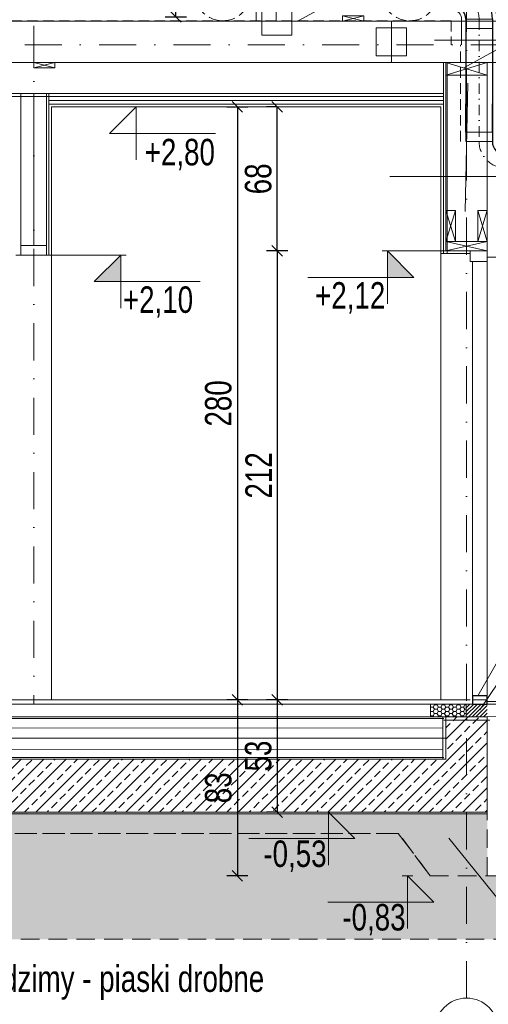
# Model space of a CAD drawing. Header units: inches. Extents: x 53031 to 98566, y -51777 to -15616.
# Tile 36 of 45: x 56317 to 56538, y -18798 to -18333. Entities that reach past the tile are written whole.
import ezdxf

# ---------------------------------------------------------------- set-up
doc = ezdxf.new("R2010")
doc.units = ezdxf.units.IN
doc.header["$MEASUREMENT"] = 0
for name, pattern in [('DASHDOT', [1, 0.5, -0.25, 0, -0.25]), ('DASHED', [0.75, 0.5, -0.25]), ('HIDDEN', [0.375, 0.25, -0.125])]:
    doc.linetypes.add(name, pattern=pattern)
doc.layers.get('0').update_dxf_attribs({"lineweight": 0})
doc.layers.get('Defpoints').update_dxf_attribs({"lineweight": 0})
for name, color, linetype, lineweight in [('--proj.wentylacja', 202, 'Continuous', 0), ('p-- ocieplenie w.wew.', 53, 'Continuous', 0), ('p-- przekrój-drew', 106, 'Continuous', 20), ('p--drzwi', 125, 'Continuous', 0), ('p--elewacja cienka', 251, 'Continuous', 0), ('p--ilolzacja liniowa', 7, 'Continuous', 0), ('p--koty wyso-konstr', 1, 'Continuous', 9), ('p--koty wysok.', 141, 'Continuous', 0), ('p--opisy konstrukcji', 64, 'Continuous', 0), ('p--osie konstr', 11, 'DASHDOT', 15), ('p--osie konstr.-NR', 1, 'DASHDOT', 15), ('p--przekrój szraf', 9, 'Continuous', 0), ('p--przekrój-cienki', 2, 'Continuous', 5), ('p--płyta GK', 2, 'Continuous', 0), ('p--symbole ścian', 61, 'Continuous', 0), ('p--wiązar dachowy', 3, 'Continuous', 0), ('p--wymiary-1-50', 5, 'Continuous', 0), ('p--zero budynku', 1, 'Continuous', 9), ('p--ściana szkielet', 64, 'Continuous', 0)]:
    doc.layers.add(name, color=color, linetype=linetype, lineweight=lineweight)
doc.styles.add('1-50', font='arial.ttf', dxfattribs={"width": 0.75, "height": 12.5})
doc.styles.get("Standard").update_dxf_attribs({"font": 'arial.ttf', "width": 0.75})
doc.styles.add('STYL-1', font='arial.ttf', dxfattribs={"width": 0.75})
doc.linetypes.add('BATTING', pattern='A,0.0001,-0.1,[134,ltypeshp.shx,S=0.1,R=0,X=-0.1,Y=0],-0.2,[134,ltypeshp.shx,S=0.1,R=180,X=0.1,Y=0],-0.1', length=0.4001)
doc.linetypes.add('LINIA17', pattern='A,1e-05,[146,RODZLIN.shx,S=0.03819,R=0,X=0,Y=-0.13482],-1.52796', length=1.52797)
doc.dimstyles.new('1-50', dxfattribs={"dimtxt": 12.5, "dimasz": 5, "dimexe": 5, "dimexo": 5, "dimgap": 0.09, "dimtad": 0, "dimdsep": 46, "dimtxsty": '1-50', "dimblk": 'OBLIQUE', "dimcen": 0.09, "dimadec": 0, "dimazin": 0, "dimtfac": 1, "dimtdec": 4, "dimtix": 1, "dimtmove": 2, "dimatfit": 3, "dimldrblk": 'OBLIQUE', "dimfxl": 5, "dimfxlon": 1, "dimtvp": 0.7, "dimtolj": 1, "dimtzin": 0, "dimarcsym": 0})

# ---------------------------------------------------------------- blocks, each defined once
blk = doc.blocks.new('_OBLIQUE')
at = {"color": 0, "linetype": 'ByBlock', "lineweight": -2}
for p, q in [((-0.5, -0.5), (0.5, 0.5)), ((0, 0), (0, 0))]:
    blk.add_line(p, q, dxfattribs=at)
blk = doc.blocks.new('*D1804')
at = {"layer": 'Defpoints', "color": 0}
for p in [(56038.04, -18635.82), (56548.54, -18635.82), (56548.54, -18881.86)]:
    blk.add_point(p, dxfattribs=at)
at = {"layer": 'p--wymiary-1-50', "color": 0, "lineweight": -2}
for p, q in [((56038.04, -18876.86), (56038.04, -18886.86)), ((56548.54, -18876.86), (56548.54, -18886.86)), ((56038.04, -18881.86), (56548.54, -18881.86))]:
    blk.add_line(p, q, dxfattribs=at)
at = {"layer": 'p--wymiary-1-50', "color": 0, "lineweight": -2, "xscale": 5, "yscale": 5, "zscale": 5, "rotation": 180}
blk.add_blockref('_OBLIQUE', (56038.04, -18881.86), dxfattribs=at)
at = {"layer": 'p--wymiary-1-50', "color": 0, "lineweight": -2, "xscale": 5, "yscale": 5, "zscale": 5}
blk.add_blockref('_OBLIQUE', (56548.54, -18881.86), dxfattribs=at)
at = {"layer": 'p--wymiary-1-50', "color": 0, "insert": (56293.29, -18872.93), "char_height": 12.5, "attachment_point": 5, "style": '1-50'}
blk.add_mtext('\\A1;510.5', dxfattribs=at)
blk = doc.blocks.new('*D1806')
at = {"layer": 'Defpoints', "color": 0}
for p in [(56527.59, -18642.24), (56548.54, -18642.24), (56548.54, -18852.18)]:
    blk.add_point(p, dxfattribs=at)
at = {"layer": 'p--wymiary-1-50', "color": 0, "lineweight": -2}
for p, q in [((56527.59, -18847.18), (56527.59, -18857.18)), ((56548.54, -18847.18), (56548.54, -18857.18)), ((56527.59, -18852.18), (56548.54, -18852.18))]:
    blk.add_line(p, q, dxfattribs=at)
at = {"layer": 'p--wymiary-1-50', "color": 0, "lineweight": -2, "xscale": 5, "yscale": 5, "zscale": 5}
blk.add_blockref('_OBLIQUE', (56527.59, -18852.18), dxfattribs=at)
at = {"layer": 'p--wymiary-1-50', "color": 0, "lineweight": -2, "xscale": 5, "yscale": 5, "zscale": 5, "rotation": 180}
blk.add_blockref('_OBLIQUE', (56548.54, -18852.18), dxfattribs=at)
at = {"layer": 'p--wymiary-1-50', "color": 0, "insert": (56538.06, -18843.24), "char_height": 12.5, "attachment_point": 5, "style": '1-50'}
blk.add_mtext('\\A1;20.95', dxfattribs=at)
blk = doc.blocks.new('kota wys.-konstr.')
blk.add_hatch(color=256).paths.add_polyline_path([(0, 0), (0, 12.5), (-12.5, 12.5)])
for p, q in [((0, 25), (0, 0)), ((0, 0), (-12.5, 12.5)), ((-12.5, 12.5), (37.5, 12.5))]:
    blk.add_line(p, q)
at = {"lineweight": 0}
blk.add_line((-2.5, 0), (2.5, 0), dxfattribs=at)
blk = doc.blocks.new('*D1808')
at = {"layer": 'Defpoints', "color": 0}
for p in [(56390.41, -18135.9), (56417.96, -18135.9), (56364.91, -18331.4)]:
    blk.add_point(p, dxfattribs=at)
at = {"layer": 'p--wymiary-1-50', "color": 0, "lineweight": -2}
for p, q in [((56395.41, -18135.9), (56385.41, -18135.9)), ((56390.41, -18331.4), (56390.41, -18135.9)), ((56385.41, -18331.4), (56395.41, -18331.4))]:
    blk.add_line(p, q, dxfattribs=at)
at = {"layer": 'p--wymiary-1-50', "color": 0, "lineweight": -2, "xscale": 5, "yscale": 5, "zscale": 5}
for p, rotation in [((56390.41, -18135.9), 90), ((56390.41, -18331.4), 270)]:
    blk.add_blockref('_OBLIQUE', p, dxfattribs=dict(at, rotation=rotation))
at = {"layer": 'p--wymiary-1-50', "color": 0, "insert": (56381.47, -18233.65), "char_height": 12.5, "attachment_point": 5, "rotation": 90, "style": '1-50'}
blk.add_mtext('\\A1;195.5', dxfattribs=at)
blk = doc.blocks.new('*D1809')
at = {"layer": 'Defpoints', "color": 0}
for p in [(56517.84, -18441.9), (56438.23, -18653.9), (56517.84, -18653.9)]:
    blk.add_point(p, dxfattribs=at)
at = {"layer": 'p--wymiary-1-50', "color": 0, "lineweight": -2}
for p, q in [((56443.23, -18441.9), (56433.23, -18441.9)), ((56438.23, -18441.9), (56438.23, -18653.9)), ((56443.23, -18653.9), (56433.23, -18653.9))]:
    blk.add_line(p, q, dxfattribs=at)
at = {"layer": 'p--wymiary-1-50', "color": 0, "lineweight": -2, "xscale": 5, "yscale": 5, "zscale": 5}
for p, rotation in [((56438.23, -18441.9), 90), ((56438.23, -18653.9), 270)]:
    blk.add_blockref('_OBLIQUE', p, dxfattribs=dict(at, rotation=rotation))
at = {"layer": 'p--wymiary-1-50', "color": 0, "insert": (56429.45, -18547.9), "char_height": 12.5, "attachment_point": 5, "rotation": 90, "style": '1-50'}
blk.add_mtext('\\A1;212', dxfattribs=at)
blk = doc.blocks.new('*D1810')
at = {"layer": 'Defpoints', "color": 0}
for p in [(56438.23, -18373.9), (56443.23, -18373.9), (56443.23, -18441.9)]:
    blk.add_point(p, dxfattribs=at)
at = {"layer": 'p--wymiary-1-50', "color": 0, "lineweight": -2}
for p, q in [((56438.23, -18373.9), (56433.23, -18373.9)), ((56438.23, -18441.9), (56438.23, -18373.9)), ((56438.23, -18441.9), (56433.23, -18441.9))]:
    blk.add_line(p, q, dxfattribs=at)
at = {"layer": 'p--wymiary-1-50', "color": 0, "lineweight": -2, "xscale": 5, "yscale": 5, "zscale": 5}
for p, rotation in [((56438.23, -18373.9), 90), ((56438.23, -18441.9), 270)]:
    blk.add_blockref('_OBLIQUE', p, dxfattribs=dict(at, rotation=rotation))
at = {"layer": 'p--wymiary-1-50', "color": 0, "insert": (56429.3, -18407.9), "char_height": 12.5, "attachment_point": 5, "rotation": 90, "style": '1-50'}
blk.add_mtext('\\A1;68', dxfattribs=at)
blk = doc.blocks.new('*D1811')
at = {"layer": 'Defpoints', "color": 0}
for p in [(56314.84, -18373.9), (56419.42, -18653.9), (56449.83, -18653.9)]:
    blk.add_point(p, dxfattribs=at)
at = {"layer": 'p--wymiary-1-50', "color": 0, "lineweight": -2}
for p, q in [((56414.42, -18373.9), (56424.42, -18373.9)), ((56419.42, -18373.9), (56419.42, -18653.9)), ((56424.42, -18653.9), (56414.42, -18653.9))]:
    blk.add_line(p, q, dxfattribs=at)
at = {"layer": 'p--wymiary-1-50', "color": 0, "lineweight": -2, "xscale": 5, "yscale": 5, "zscale": 5}
for p, rotation in [((56419.42, -18373.9), 90), ((56419.42, -18653.9), 270)]:
    blk.add_blockref('_OBLIQUE', p, dxfattribs=dict(at, rotation=rotation))
at = {"layer": 'p--wymiary-1-50', "color": 0, "linetype": 'Continuous', "ltscale": 8, "insert": (56410.48, -18513.9), "char_height": 12.5, "attachment_point": 5, "rotation": 90, "style": '1-50'}
blk.add_mtext('\\A1;280', dxfattribs=at)
blk = doc.blocks.new('wiązar-2a')
for p, q in [((458.85, 0), (458.85, -6)), ((458.85, 0), (478.35, -6)), ((458.85, -6), (478.35, 0)), ((478.35, -6), (478.35, 0)), ((458.85, -6), (478.35, -6)), ((478.35, -6), (478.35, -11))]:
    blk.add_line(p, q)
at = {"linetype": 'DASHED', "ltscale": 0.5}
for p, q in [((478.35, 0), (458.85, 0)), ((458.85, 0), (478.35, 0)), ((458.85, -6), (458.85, -11))]:
    blk.add_line(p, q, dxfattribs=at)
for points in [[(378.82, 174.84), (369.32, 181.49), (369.31, 19.5), (378.81, 19.5)], [(503.27, 81.5), (503.27, 87.71), (499.56, 90.3), (378.81, 24.9), (378.81, 19.5), (388.78, 19.5)], [(433.15, 0), (433.15, 19.5), (-91, 19.5), (-91, 0)], [(410.11, 19.5), (420.11, 19.5), (420.11, 22), (410.11, 22)], [(410.11, 19.5), (420.11, 19.5), (410.11, 22), (420.11, 22)], [(629.6, 0), (629.6, 19.5), (433.15, 19.5), (433.15, 0)], [(264.3, -2.5), (274.3, -2.5), (274.3, 0), (264.3, 0)], [(264.3, -2.5), (274.3, -2.5), (264.3, 0), (274.3, 0)]]:
    blk.add_lwpolyline(points, close=True)
at = {"lineweight": 0}
for points in [[(371.9, 12.9), (386.2, 12.9), (386.2, 26.1), (371.9, 26.1)], [(440.3, 16.35), (426, 16.35), (426, 3.15), (440.3, 3.15)]]:
    blk.add_lwpolyline(points, close=True, dxfattribs=at)
blk = doc.blocks.new('*D1855')
at = {"layer": 'Defpoints', "color": 0}
for p in [(56443.23, -18653.9), (56438.23, -18706.9), (56443.23, -18706.9)]:
    blk.add_point(p, dxfattribs=at)
at = {"layer": 'p--wymiary-1-50', "color": 0, "lineweight": -2}
for p, q in [((56438.23, -18653.9), (56433.23, -18653.9)), ((56438.23, -18653.9), (56438.23, -18706.9)), ((56438.23, -18706.9), (56433.23, -18706.9))]:
    blk.add_line(p, q, dxfattribs=at)
at = {"layer": 'p--wymiary-1-50', "color": 0, "lineweight": -2, "xscale": 5, "yscale": 5, "zscale": 5}
for p, rotation in [((56438.23, -18653.9), 90), ((56438.23, -18706.9), 270)]:
    blk.add_blockref('_OBLIQUE', p, dxfattribs=dict(at, rotation=rotation))
at = {"layer": 'p--wymiary-1-50', "color": 0, "linetype": 'Continuous', "ltscale": 8, "insert": (56429.3, -18680.4), "char_height": 12.5, "attachment_point": 5, "rotation": 90, "style": '1-50'}
blk.add_mtext('\\A1;53', dxfattribs=at)
blk = doc.blocks.new('*D1856')
at = {"layer": 'Defpoints', "color": 0}
for p in [(56424.42, -18653.9), (56419.42, -18736.9), (56510.34, -18736.9)]:
    blk.add_point(p, dxfattribs=at)
at = {"layer": 'p--wymiary-1-50', "color": 0, "lineweight": -2}
for p, q in [((56419.42, -18653.9), (56414.42, -18653.9)), ((56419.42, -18653.9), (56419.42, -18736.9)), ((56424.42, -18736.9), (56414.42, -18736.9))]:
    blk.add_line(p, q, dxfattribs=at)
at = {"layer": 'p--wymiary-1-50', "color": 0, "lineweight": -2, "xscale": 5, "yscale": 5, "zscale": 5}
for p, rotation in [((56419.42, -18653.9), 90), ((56419.42, -18736.9), 270)]:
    blk.add_blockref('_OBLIQUE', p, dxfattribs=dict(at, rotation=rotation))
at = {"layer": 'p--wymiary-1-50', "color": 0, "linetype": 'Continuous', "ltscale": 8, "insert": (56410.48, -18695.4), "char_height": 12.5, "attachment_point": 5, "rotation": 90, "style": '1-50'}
blk.add_mtext('\\A1;83', dxfattribs=at)
blk = doc.blocks.new('kota wykoń')
for p, q in [((0, 25), (0, 0)), ((0, 0), (-12.5, 12.5)), ((-12.5, 12.5), (37.5, 12.5))]:
    blk.add_line(p, q)
at = {"lineweight": 0}
blk.add_line((-2.5, 0), (2.5, 0), dxfattribs=at)
blk = doc.blocks.new('went-war2-przekrój')
at = {"linetype": 'DASHED', "ltscale": 10}
for p, q in [((-172.85, 347.16), (-284.51, 347.16)), ((-64.37, 347.16), (-172.85, 347.16)), ((-38.62, 321.41), (-38.62, 309.25)), ((-65.12, 320.66), (-284.51, 320.66)), ((-65.12, 320.66), (-65.12, 309.25)), ((-60.62, 263.63), (-60.62, 309.25)), ((-43.12, 263.63), (-43.12, 309.25))]:
    blk.add_line(p, q, dxfattribs=at)
at = {"lineweight": 5, "ltscale": 10}
for p, q in [((-183.22, 342.16), (-284.51, 342.16)), ((-94.97, 342.16), (-162.48, 342.16)), ((-64.37, 342.16), (-74.23, 342.16)), ((-183.22, 325.66), (-284.51, 325.66)), ((-94.97, 325.66), (-162.48, 325.66)), ((-64.37, 325.66), (-74.23, 325.66)), ((-60.12, 321.41), (-60.12, 309.25)), ((-43.62, 321.41), (-43.62, 309.25))]:
    blk.add_line(p, q, dxfattribs=at)
at = {"linetype": 'Continuous', "lineweight": 30, "ltscale": 10}
for p, q in [((-184.54, 340.16), (-284.51, 340.16)), ((-96.29, 340.16), (-161.17, 340.16)), ((-64.37, 340.16), (-72.92, 340.16)), ((-184.54, 327.66), (-284.51, 327.66)), ((-96.29, 327.66), (-161.17, 327.66)), ((-64.37, 327.66), (-72.92, 327.66)), ((-58.12, 321.41), (-58.12, 263.63)), ((-45.62, 321.41), (-45.62, 263.63)), ((-45.62, 321.41), (-45.62, 263.63)), ((-58.12, 268.03), (-58.12, 281.48)), ((-45.62, 268.03), (-45.62, 281.48))]:
    blk.add_line(p, q, dxfattribs=at)
at = {"lineweight": 20}
for p, q in [((-68.77, 327.66), (-68.77, 340.16)), ((-64.37, 327.66), (-64.37, 340.16)), ((-58.12, 321.41), (-45.62, 321.41)), ((-58.12, 317.01), (-45.62, 317.01)), ((-39.37, 275.05), (-39.37, 262.55)), ((-45.62, 268.03), (-58.12, 268.03)), ((-45.62, 263.63), (-58.12, 263.63))]:
    blk.add_line(p, q, dxfattribs=at)
at = {"linetype": 'DASHDOT', "lineweight": 15, "ltscale": 10}
for p, q in [((-186.1, 333.91), (-300, 333.91)), ((-97.85, 333.91), (-188.34, 333.91)), ((-71.35, 333.91), (-100.09, 333.91)), ((-64.37, 333.91), (-67.36, 333.91)), ((-51.87, 321.41), (-51.87, 263.63))]:
    blk.add_line(p, q, dxfattribs=at)
at = {"linetype": 'DASHED', "ltscale": 10}
for centre in [(-172.85, 333.91), (-84.6, 333.91)]:
    blk.add_circle(centre, 13.25, dxfattribs=at)
at = {"lineweight": 5, "ltscale": 10}
for centre in [(-172.85, 333.91), (-84.6, 333.91)]:
    blk.add_circle(centre, 8.25, dxfattribs=at)
at = {"linetype": 'Continuous', "lineweight": 30, "ltscale": 10}
for centre in [(-172.85, 333.91), (-84.6, 333.91)]:
    blk.add_circle(centre, 6.25, dxfattribs=at)
at = {"linetype": 'DASHED', "ltscale": 10}
for centre, radius, start, end in [((-284.51, 333.91), 13.25, 90, 270), ((-64.37, 321.41), 25.75, 0, 90), ((-39.37, 281.3), 3.75, 180, 270), ((-39.37, 263.63), 3.75, 180, 270), ((-39.37, 281.3), 21.25, 266.6628, 270)]:
    blk.add_arc(centre, radius, start, end, dxfattribs=at)
at = {"lineweight": 5, "ltscale": 10}
for centre, radius, start, end in [((-284.51, 333.91), 8.25, 90, 270), ((-64.37, 321.41), 20.75, 0, 90), ((-64.37, 321.41), 4.25, 0, 90)]:
    blk.add_arc(centre, radius, start, end, dxfattribs=at)
at = {"linetype": 'Continuous', "lineweight": 30, "ltscale": 10}
for centre, radius, start, end in [((-284.51, 333.91), 6.25, 90, 270), ((-64.37, 321.41), 18.75, 0, 90), ((-64.37, 321.41), 6.25, 0, 90), ((-39.37, 281.3), 6.25, 233.1301, 270), ((-39.37, 263.63), 6.25, 180, 270), ((-39.37, 281.3), 18.75, 258.6751, 270)]:
    blk.add_arc(centre, radius, start, end, dxfattribs=at)
at = {"linetype": 'DASHDOT', "lineweight": 15, "ltscale": 10}
for centre, start, end in [((-64.37, 321.41), 0, 90), ((-39.37, 281.3), 252.5424, 270), ((-39.37, 263.63), 180, 270)]:
    blk.add_arc(centre, 12.5, start, end, dxfattribs=at)
at = {"lineweight": 5, "char_height": 16, "attachment_point": 3}
for insert in [(-175.45, 366.83), (-106.16, 365.71)]:
    blk.add_mtext_dynamic_manual_height_columns('%%C125', width=46.3342, gutter_width=12.5, heights=[0], dxfattribs=dict(at, insert=insert))

msp = doc.modelspace()

# ---------------------------------------------------------------- hatches: boundary and pattern name
at = {"linetype": 'Continuous', "ltscale": 12, "transparency": 33554687}
h = msp.add_hatch(dxfattribs=at)
h.set_pattern_fill('64-Izolacja termiczna styropianowa', color=256, scale=0.75, angle=180, style=0)
h.set_pattern_definition([(0, (-19677.3797, 19757.7867), (1.7859375, 1.03111125), [1.190625, -2.38125]), (120, (-19677.3797, 19757.7867), (-1.785937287, 1.03111162), [1.190625, -2.38125]), (60, (-19677.3797, 19757.7867), (2.13e-07, 2.06222287), [-2.38125, 1.190625])])
h.paths.add_polyline_path([(56527.34, -18655.897), (56510.565, -18655.897), (56510.565, -18661.897), (56527.34, -18661.897)])
h = msp.add_hatch(dxfattribs=at)
h.set_pattern_fill('ANSI31', color=256, scale=10, style=0)
h.set_pattern_definition([(225, (-19677.3797, 19757.7867), (0.883883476, -0.883883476), [])])
h.paths.add_polyline_path([(56527.269, -18661.862), (56537.268, -18661.897), (56537.34, -18655.897), (56527.34, -18655.862)])
at = {"linetype": 'Continuous', "lineweight": 5}
h = msp.add_hatch(dxfattribs=at)
h.set_pattern_fill('02-TYNK ZAPRAWA', color=251, scale=10, style=0)
h.set_pattern_definition([(10, (6823.967, -2075.237), (-0.285407, 30.412473), [0, -10]), (12, (6826.967, -2080.237), (-3.302908, 29.968163), [0, -10]), (357, (6819.967, -2082.237), (6.563226, 29.697206), [0, -15]), (278, (6820.967, -2080.737), (41.559146, -8.29683), [0, -5]), (23, (6819.967, -2081.737), (6.688163, 35.429768), [0, -8]), (58, (6817.967, -2084.237), (37.630472, -5.826453), [0, -6]), (79, (6817.967, -2078.237), (-36.947797, 14.31294), [0, -9]), (40, (6823.967, -2075.237), (-28.30916, 41.51616), [0, -10]), (92, (6826.967, -2080.237), (-40.080332, 1.602193), [0, -10]), (317, (6819.97, -2082.24), (51.39665, 47.78477), [0, -15]), (348, (6820.967, -2080.737), (19.931417, 26.433664), [0, -5]), (63, (6819.967, -2081.737), (-16.75938, 30.985855), [0, -9]), (6, (6817.9667, -2084.237), (15.492735, -3.9019435), [0, -6]), (138, (6817.967, -2078.237), (-37.989413, -31.73018), [0, -43]), (82, (6823.967, -2075.237), (-29.012177, 9.126533), [1, -10]), (348, (6826.967, -2080.237), (9.171794, 28.720693), [1, -10]), (37, (6819.967, -2082.237), (-14.061273, 26.96814), [1, -15]), (258, (6820.967, -2080.737), (36.21514, -22.010534), [1, -5]), (103, (6819.967, -2081.737), (-33.730123, 12.73887), [1, -8]), (341, (6817.967, -2084.237), (2.787893, -37.976672), [1, -6]), (9, (6817.967, -2078.237), (0.812874, 39.614887), [1, -9]), (268, (6823.967, -2075.237), (49.795044, -6.74193), [1, -10]), (298, (6826.967, -2080.237), (36.726318, 16.13002), [1, -10]), (143, (6819.97, -2082.24), (-46.12023, -52.89541), [1, -15]), (112, (6820.967, -2080.737), (-33.060008, 1.742376), [1, -5]), (307, (6819.967, -2081.737), (35.19673, 1.479925), [1, -9]), (126, (6817.9667, -2084.237), (-4.3671853, 15.3680738), [1, -6]), (38, (6817.967, -2078.237), (-24.651337, 42.922157), [1, -43]), (82, (6824.067, -2075.237), (-29.012177, 9.126533), [1, -10]), (348, (6827.067, -2080.237), (9.171794, 28.720693), [1, -10]), (37, (6820.067, -2082.237), (-14.061273, 26.96814), [1, -15]), (258, (6821.067, -2080.737), (36.21514, -22.010534), [1, -5]), (103, (6820.067, -2081.737), (-33.730123, 12.73887), [1, -8]), (341, (6817.867, -2084.237), (2.787893, -37.976672), [1, -6]), (9, (6817.867, -2078.237), (0.812874, 39.614887), [1, -9]), (268, (6824.067, -2075.237), (49.795044, -6.74193), [1, -10]), (298, (6827.067, -2080.237), (36.726318, 16.13002), [1, -10]), (143, (6820.07, -2082.24), (-46.12023, -52.89541), [1, -15]), (112, (6821.067, -2080.737), (-33.060008, 1.742376), [1, -5]), (307, (6820.067, -2081.737), (35.19673, 1.479925), [1, -9]), (126, (6817.8667, -2084.237), (-4.3671853, 15.3680738), [1, -6]), (38, (6817.867, -2078.237), (-24.651337, 42.922157), [1, -43])])
h.paths.add_polyline_path([(55950.465, -18688.897), (56028.465, -18766.897), (56558.114, -18766.897), (56653.942, -18671.069), (56602.975, -18670.503), (56596.689, -18670.433), (56592.968, -18670.392), (56589.922, -18670.358), (56545.696, -18669.867), (56545.34, -18736.897), (56510.44, -18736.897), (56495.44, -18716.897), (56091.24, -18716.897), (56076.24, -18736.897), (56039.24, -18736.897), (56039.24, -18702.019), (55993.99, -18703.897), (55993.99, -18708.897), (55987.99, -18708.897), (55987.99, -18688.897), (55951.433, -18690.53)])
at = {"layer": 'p--przekrój szraf'}
h = msp.add_hatch(dxfattribs=at)
h.set_pattern_fill('ANSI33', color=256, scale=30, style=0)
h.set_pattern_definition([(45, (1e-11, -1485), (-5.3033009, 5.3033009), []), (45, (5.303, -1485), (-5.3033009, 5.3033009), [3.75, -1.875])])
h.paths.add_polyline_path([(56068.74, -18681.897), (56068.74, -18661.897), (56049.24, -18661.897), (56049.24, -18706.897), (56537.34, -18706.897), (56537.34, -18661.897), (56517.84, -18661.897), (56517.84, -18681.897)])
at = {"layer": 'p--przekrój szraf', "linetype": 'Continuous', "lineweight": 5}
h = msp.add_hatch(dxfattribs=at)
h.set_pattern_fill('03-BETON', color=256, scale=10, style=0)
h.set_pattern_definition([(135, (1e-11, -1485), (-5.30330086, -1.76776695), [1.5, -2, 1.5])])
h.paths.add_polyline_path([(56049.24, -18706.897), (56049.24, -18736.897), (56076.24, -18736.897), (56091.24, -18716.897), (56495.34, -18716.897), (56510.34, -18736.897), (56537.34, -18736.897), (56537.34, -18707.748)])

# ---------------------------------------------------------------- linework, layer by layer
msp.add_lwpolyline([(56317.29, -18443.897), (56329.29, -18443.897), (56329.29, -18439.397), (56317.29, -18439.397)], close=True)
at = {"linetype": 'Continuous', "ltscale": 12}
msp.add_lwpolyline([(56527.34, -18655.897), (56510.565, -18655.897), (56510.565, -18661.897), (56527.34, -18661.897)], close=True, dxfattribs=at)
at = {"layer": 'p-- ocieplenie w.wew.', "linetype": 'BATTING', "lineweight": 0, "ltscale": 20}
for p, q in [((56526.965, -18423.324), (56528.215, -18362.647)), ((56323.29, -18367.647), (56323.29, -18439.397))]:
    msp.add_line(p, q, dxfattribs=at)
at = {"layer": 'p-- przekrój-drew', "color": 7, "linetype": 'BATTING', "lineweight": 0, "ltscale": 20}
msp.add_line((56512.416, -18342.419), (56542.54, -18342.419), dxfattribs=at)
at = {"layer": 'p-- przekrój-drew', "color": 7, "linetype": 'BATTING', "lineweight": 0, "ltscale": 30}
msp.add_line((56069.99, -18352.897), (56515.39, -18352.897), dxfattribs=at)
at = {"layer": 'p-- przekrój-drew', "ltscale": 35}
for p, q in [((56517.84, -18441.897), (56517.84, -18352.897)), ((56537.34, -18444.897), (56537.34, -18352.897)), ((56522.34, -18422.897), (56517.84, -18437.397)), ((56517.84, -18422.897), (56522.34, -18437.397)), ((56537.34, -18422.897), (56532.84, -18437.397)), ((56532.84, -18422.897), (56537.34, -18437.397)), ((56517.84, -18437.397), (56537.34, -18441.897)), ((56537.34, -18437.397), (56517.84, -18441.897)), ((56555.14, -18444.897), (56537.34, -18444.897)), ((56548.54, -18655.897), (56537.34, -18655.897)), ((56068.74, -18661.897), (56516.84, -18661.897)), ((56068.74, -18681.897), (56517.84, -18681.897)), ((56049.24, -18706.897), (56537.34, -18706.897)), ((56049.24, -18706.897), (56517.34, -18706.897))]:
    msp.add_line(p, q, dxfattribs=at)
at = {"layer": 'p-- przekrój-drew', "color": 7, "linetype": 'LINIA17', "lineweight": 0, "ltscale": 5}
msp.add_line((56069.94, -18368.983), (56516.64, -18368.983), dxfattribs=at)
at = {"layer": 'p-- przekrój-drew', "color": 7, "linetype": 'BATTING', "lineweight": 0, "ltscale": 10}
for p, q in [((56068.74, -18666.836), (56516.59, -18667.183)), ((56068.74, -18676.897), (56516.59, -18677.245))]:
    msp.add_line(p, q, dxfattribs=at)
at = {"layer": 'p-- przekrój-drew', "ltscale": 35}
for points in [[(56517.84, -18437.397), (56522.34, -18437.397), (56522.34, -18422.897), (56517.84, -18422.897)], [(56532.84, -18437.397), (56537.34, -18437.397), (56537.34, -18422.897), (56532.84, -18422.897)], [(56517.84, -18441.897), (56537.34, -18441.897), (56537.34, -18437.397), (56517.84, -18437.397)]]:
    msp.add_lwpolyline(points, close=True, dxfattribs=at)
at = {"layer": 'p-- przekrój-drew', "linetype": 'Continuous', "lineweight": 0, "ltscale": 5, "const_width": 0.5}
msp.add_lwpolyline([(56068.74, -18681.897), (56068.74, -18661.897), (56049.24, -18661.897), (56049.24, -18706.897), (56537.34, -18706.897), (56537.34, -18661.897), (56517.84, -18661.897), (56517.84, -18681.897)], close=True, dxfattribs=at)
at = {"layer": 'p--drzwi'}
for points in [[(56529.34, -18446.897), (56537.34, -18446.897), (56537.34, -18441.897), (56529.34, -18441.897)], [(56530.34, -18446.897), (56537.34, -18446.897), (56537.34, -18653.897), (56530.34, -18653.897)]]:
    msp.add_lwpolyline(points, close=True, dxfattribs=at)
at = {"layer": 'p--drzwi', "lineweight": 30}
msp.add_lwpolyline([(56530.34, -18655.897), (56537.34, -18655.897), (56537.34, -18651.9), (56530.34, -18651.9)], close=True, dxfattribs=at)
at = {"layer": 'p--elewacja cienka', "lineweight": 5}
for p, q in [((56331.74, -18443.897), (56331.74, -18653.897)), ((56515.39, -18443.147), (56515.39, -18653.897))]:
    msp.add_line(p, q, dxfattribs=at)
at = {"layer": 'p--ilolzacja liniowa', "linetype": 'LINIA17', "lineweight": 0, "ltscale": 5}
for p, q in [((56518.446, -18443.147), (56518.446, -18352.897)), ((56069.74, -18662.714), (56516.84, -18662.714)), ((56516.378, -18661.897), (56516.378, -18681.897)), ((56069.74, -18681.153), (56516.84, -18681.153)), ((56049.24, -18707.748), (56537.34, -18707.748))]:
    msp.add_line(p, q, dxfattribs=at)
msp.add_lwpolyline([(56516.84, -18663.45), (56538.59, -18663.45)], dxfattribs=at)
at = {"layer": 'p--koty wyso-konstr'}
for p, q in [((56317.29, -18443.897), (56364.558, -18443.897)), ((56537.34, -18441.897), (56490.072, -18441.897))]:
    msp.add_line(p, q, dxfattribs=at)
at = {"layer": 'p--opisy konstrukcji'}
for points in [[(56799.374, -18267.997), (56684.091, -18268.247), (56526.34, -18355.397)], [(56725.303, -18528.633), (56603.547, -18528.633), (56532.903, -18651.9)], [(56729.418, -18549.269), (56607.662, -18549.269), (56533.84, -18658.626)], [(56770.909, -18817.808), (56599.023, -18817.808), (56519.253, -18719.176)]]:
    msp.add_lwpolyline(points, dxfattribs=at)
at = {"layer": 'p--osie konstr', "linetype": 'DASHDOT', "ltscale": 35}
for p, q in [((56527.59, -18794.696), (56527.59, -18252.227)), ((56323.29, -18335.697), (56323.29, -18655.897)), ((55968.04, -18344.647), (56688.54, -18344.647))]:
    msp.add_line(p, q, dxfattribs=at)
at = {"layer": 'p--osie konstr.-NR', "linetype": 'Continuous', "ltscale": 35}
msp.add_circle((56527.59, -18809.696), 15, dxfattribs=at)
at = {"layer": 'p--przekrój szraf', "linetype": 'HIDDEN', "ltscale": 35}
for points in [[(56039.24, -18736.897), (56039.24, -18702.019), (55993.99, -18703.897), (55993.99, -18708.897), (55987.99, -18708.897), (55987.99, -18688.897), (55950.465, -18688.897), (56028.465, -18766.897), (56558.114, -18766.897), (56653.942, -18671.069), (56545.696, -18669.867), (56545.34, -18736.897), (56510.44, -18736.897), (56495.44, -18716.897), (56091.24, -18716.897), (56076.24, -18736.897)], [(56049.24, -18706.897), (56049.24, -18736.897), (56076.24, -18736.897), (56091.24, -18716.897), (56495.34, -18716.897), (56510.34, -18736.897), (56537.34, -18736.897), (56537.34, -18706.897)]]:
    msp.add_lwpolyline(points, close=True, dxfattribs=at)
at = {"layer": 'p--przekrój-cienki', "linetype": 'Continuous', "ltscale": 35}
for p, q in [((56069.99, -18367.647), (56516.64, -18367.647)), ((56314.84, -18443.897), (56331.74, -18443.897)), ((56071.19, -18653.897), (56529.34, -18653.897)), ((56068.74, -18655.897), (56537.34, -18655.897)), ((56068.74, -18671.897), (56517.84, -18671.897))]:
    msp.add_line(p, q, dxfattribs=at)
msp.add_lwpolyline([(56544.552, -18655.897), (56537.34, -18655.897), (56537.34, -18654.647), (56544.552, -18654.647)], close=True, dxfattribs=at)
for points in [[(56537.34, -18661.773), (56728.473, -18663.897)], [(56537.34, -18736.897), (56545.34, -18736.897)]]:
    msp.add_lwpolyline(points, dxfattribs=at)
at = {"layer": 'p--płyta GK', "ltscale": 35}
for p, q in [((56516.64, -18352.897), (56516.64, -18443.147)), ((56330.49, -18443.897), (56330.49, -18367.647)), ((56330.49, -18370.848), (56516.64, -18370.848)), ((56330.49, -18372.647), (56516.64, -18372.647)), ((56331.74, -18443.897), (56331.74, -18373.897)), ((56331.74, -18373.897), (56515.39, -18373.897)), ((56331.74, -18373.897), (56515.39, -18373.897)), ((56515.39, -18373.897), (56515.39, -18443.147)), ((56529.34, -18443.147), (56515.39, -18443.147))]:
    msp.add_line(p, q, dxfattribs=at)
at = {"layer": 'p--symbole ścian', "lineweight": 9}
msp.add_line((56561.191, -18406.832), (56491.426, -18406.832), dxfattribs=at)
at = {"layer": 'p--ściana szkielet', "ltscale": 35}
for p, q in [((56317.29, -18367.647), (56317.29, -18443.897)), ((56329.29, -18367.647), (56329.29, -18443.897))]:
    msp.add_line(p, q, dxfattribs=at)

# ---------------------------------------------------------------- block references
at = {"layer": '--proj.wentylacja', "linetype": 'Continuous', "ltscale": 8, "rotation": 1.349958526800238e-11}
msp.add_blockref('went-war2-przekrój', (56585.39, -18653.897), dxfattribs=at)
at = {"layer": 'p--koty wyso-konstr', "linetype": 'Continuous', "lineweight": 5, "xscale": -1, "rotation": 180}
msp.add_blockref('kota wys.-konstr.', (56364.388, -18443.897), dxfattribs=at)
at = {"layer": 'p--koty wyso-konstr', "linetype": 'Continuous', "lineweight": 5, "rotation": 180}
for p in [(56490.241, -18441.897), (56462.394, -18706.897), (56499.666, -18736.897)]:
    msp.add_blockref('kota wys.-konstr.', p, dxfattribs=at)
at = {"layer": 'p--koty wysok.', "xscale": -1, "rotation": 180}
msp.add_blockref('kota wykoń', (56371.6, -18373.897), dxfattribs=at)
at = {"layer": 'p--wiązar dachowy'}
msp.add_blockref('wiązar-2a', (56058.99, -18352.897), dxfattribs=at)

# ---------------------------------------------------------------- texts
at = {"layer": 'p--koty wyso-konstr', "char_height": 12.5, "width": 207.41597, "style": '1-50'}
for s, insert, attachment_point in [('+2,12', (56489.22, -18471.482), 9), ('+2,10', (56365.409, -18473.482), 7), ('-0,53', (56461.538, -18735.091), 9), ('-0,83', (56498.809, -18765.091), 9)]:
    msp.add_mtext(s, dxfattribs=dict(at, insert=insert, attachment_point=attachment_point))
at = {"layer": 'p--koty wysok.', "insert": (56375.697, -18403.824), "char_height": 12.5, "width": 155.56197, "attachment_point": 7, "style": '1-50'}
msp.add_mtext('+2,80', dxfattribs=at)
at = {"layer": 'p--opisy konstrukcji', "insert": (56263.249, -18779.243), "char_height": 12.5, "width": 266.90595, "attachment_point": 1, "style": 'STYL-1'}
msp.add_mtext('grunt rodzimy - piaski drobne', dxfattribs=at)
at = {"layer": 'p--zero budynku', "insert": (56172.22, -18626.332), "char_height": 12.5, "width": 207.41597, "attachment_point": 1, "style": '1-50'}
msp.add_mtext('±0,00=31,60 m npm', dxfattribs=at)

# ---------------------------------------------------------------- dimensions: what is measured, and where the dimension line sits
at = {"layer": 'p--wymiary-1-50'}
for base, p1, p2, picture, middle in [((56390.408, -18135.897), (56364.914, -18331.397), (56417.964, -18135.897), '*D1808', (56381.474, -18233.647)), ((56419.415, -18653.897), (56314.84, -18373.897), (56449.827, -18653.897), '*D1811', (56410.481, -18513.897)), ((56438.231, -18373.897), (56443.231, -18441.897), (56443.231, -18373.897), '*D1810', (56429.298, -18407.897)), ((56419.415, -18736.897), (56424.415, -18653.897), (56510.34, -18736.897), '*D1856', (56410.481, -18695.397)), ((56438.231, -18706.897), (56443.231, -18653.897), (56443.231, -18706.897), '*D1855', (56429.298, -18680.397))]:
    dim = msp.add_linear_dim(base=base, p1=p1, p2=p2, angle=90, dimstyle='1-50', override={"dimtxt": 12.5}, dxfattribs=at)
    dim.commit()
    dim.dimension.update_dxf_attribs({"geometry": picture, "text_midpoint": middle})
dim = msp.add_linear_dim(base=(56438.231, -18653.897), p1=(56517.84, -18441.897), p2=(56517.84, -18653.897), angle=90, dimstyle='1-50', dxfattribs=at)
dim.commit()
dim.dimension.update_dxf_attribs({"geometry": '*D1809', "text_midpoint": (56429.446, -18547.897)})
for base, p1, p2, picture, middle in [((56548.54, -18881.864), (56038.04, -18635.815), (56548.54, -18635.815), '*D1804', (56293.29, -18872.931)), ((56548.54, -18852.176), (56527.59, -18642.245), (56548.54, -18642.245), '*D1806', (56538.065, -18843.242))]:
    dim = msp.add_linear_dim(base=base, p1=p1, p2=p2, dimstyle='1-50', override={"dimtxt": 12.5}, dxfattribs=at)
    dim.commit()
    dim.dimension.update_dxf_attribs({"geometry": picture, "text_midpoint": middle})

doc.saveas('drawing.dxf')
